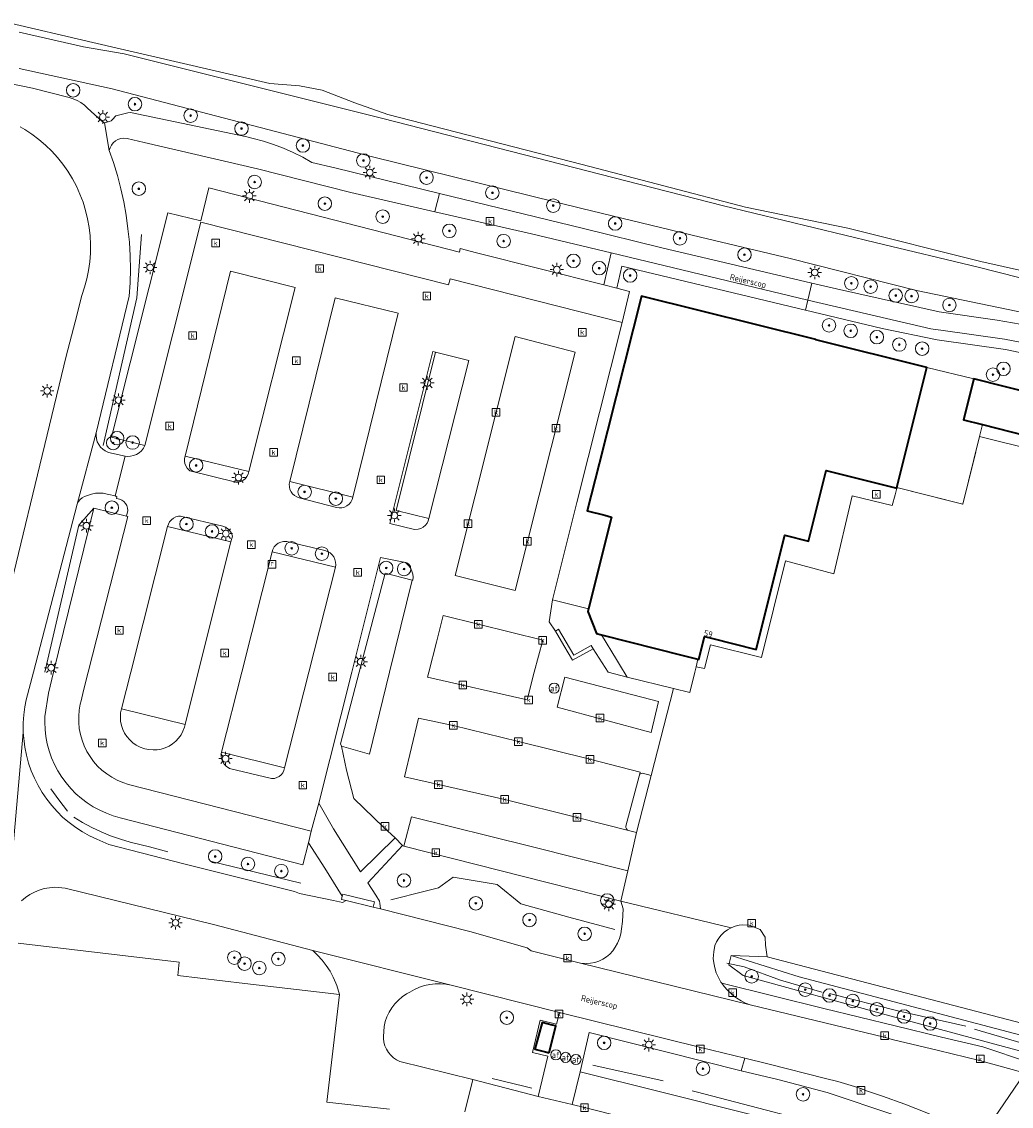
# Model space of a CAD drawing. Header units: metres. Extents: x 125158 to 132124, y 450612 to 454469.
# Tile 150 of 173: x 130249 to 130395, y 453736 to 453896. Entities that reach past the tile are written whole.
import ezdxf
from ezdxf.enums import TextEntityAlignment as Align

# ---------------------------------------------------------------- set-up
doc = ezdxf.new("R2010")
doc.units = ezdxf.units.M
doc.linetypes.add('IE-TERREINAFSCHEIDING', pattern=[10, 8, -2])
doc.layers.get('0').update_dxf_attribs({"color": 8})
for name, color, linetype, lineweight in [('B-XX-GR-BOOM-S', 8, 'Continuous', 25), ('B-XX-GR-HAAG-G', 8, 'GR-HAAG1', 13), ('B-XX-IE-TERREINAFSCHEIDING-G', 8, 'IE-TERREINAFSCHEIDING', 18), ('B-XX-KL-ET_LS_OV_LICHTMAST-S', 8, 'Continuous', 25), ('B-XX-OG-BEBOUWING-GV', 8, 'Continuous', 35), ('B-XX-OG-BEBOUWING-T18', 8, 'Continuous', 18), ('B-XX-OG-TERREIN_CULTUURSCHEIDING-GV', 8, 'Continuous', 18), ('B-XX-OG-TOPOGRAFIE-T18', 8, 'Continuous', 18), ('B-XX-OG-WATER-GV', 8, 'Continuous', 18), ('B-XX-OG-WATER_SLOOT-GV', 8, 'Continuous', 18), ('B-XX-OG-WEG-GV', 8, 'Continuous', 18), ('B-XX-RI-GWA_KOLK-S', 8, 'Continuous', 25), ('B-XX-RI-GWA_RIOOLPUT-S', 8, 'Continuous', 25), ('B-XX-VW-AFSLUITPAAL-S', 8, 'Continuous', 25)]:
    doc.layers.add(name, color=color, linetype=linetype, lineweight=lineweight)
doc.styles.add('NLCS-ISO', font='NLCS-ISO.ttf')
doc.styles.add('NLCS-ISO-M-T18', font='NLCS-ISO.ttf', dxfattribs={"height": 1.8})
doc.linetypes.add('GR-HAAG1', pattern='A,6,[176,NLCS.SHX,S=0.125,R=0,X=0,Y=0],-2', length=8)

# ---------------------------------------------------------------- blocks, each defined once
blk = doc.blocks.new('SRI-KOLK-SO')
at = {"color": 0, "linetype": 'ByBlock', "lineweight": 18}
blk.add_lwpolyline([(-1.125, -1.125), (1.125, -1.125), (1.125, 1.125), (-1.125, 1.125)], close=True, dxfattribs=at)
at = {"color": 0, "linetype": 'ByBlock', "lineweight": 18, "style": 'NLCS-ISO'}
blk.add_text('k', height=1.5, dxfattribs=at).set_placement((0, 0), align=Align.MIDDLE_CENTER)
blk = doc.blocks.new('SRI-PUT_INSPECTIEPUT_RIOOLPUT-SO')
at = {"color": 0, "linetype": 'ByBlock', "lineweight": 18}
blk.add_lwpolyline([(-1.12, -1.12), (1.12, -1.12), (1.12, 1.12), (-1.12, 1.12)], close=True, dxfattribs=at)
at = {"color": 0, "linetype": 'ByBlock', "lineweight": 18, "style": 'NLCS-ISO'}
blk.add_text('r', height=1.5, dxfattribs=at).set_placement((0, 0.28), align=Align.MIDDLE_CENTER)
blk = doc.blocks.new('SKL-ET_OV_LICHTMAST-SO')
at = {"color": 0, "linetype": 'ByBlock', "lineweight": 18}
for points in [[(-1.25, 0), (-2, 0)], [(-1.41, 1.41), (-0.88, 0.88)], [(0, 2), (0, 1.25)], [(0.88, 0.88), (1.41, 1.41)], [(2, 0), (1.25, 0)], [(-1.41, -1.41), (-0.88, -0.88)], [(0, -1.25), (0, -2)], [(0.88, -0.88), (1.41, -1.41)]]:
    blk.add_lwpolyline(points, dxfattribs=at)
blk.add_circle((0, 0), 1, dxfattribs=at)
blk = doc.blocks.new('SVW-AFSLUITPAAL-SO')
at = {"lineweight": 18}
blk.add_circle((0, 0), 1.5, dxfattribs=at)
at = {"lineweight": 18, "style": 'NLCS-ISO'}
blk.add_text('af', height=1.8, dxfattribs=at).set_placement((0, 0), align=Align.MIDDLE_CENTER)
blk = doc.blocks.new('SGR-BOOM_01-SO')
at = {"linetype": 'ByBlock', "lineweight": 18}
h = blk.add_hatch(color=0, dxfattribs=at)
h.dxf.hatch_style = 1
edge = h.paths.add_edge_path()
edge.add_arc((0, 0), 0.25, 0, 360)
at = {"color": 0, "linetype": 'ByBlock', "lineweight": 18}
for radius in [2, 0.25]:
    blk.add_circle((0, 0), radius, dxfattribs=at)

msp = doc.modelspace()

# ---------------------------------------------------------------- linework, layer by layer
at = {"layer": 'B-XX-GR-HAAG-G'}
for points in [[(130261.16, 453833.52), (130266.14, 453855.39), (130266.82, 453864.75)], [(130259.78, 453824.28), (130257.58, 453821.74), (130252.55, 453800)], [(130255.87, 453779.48), (130254.6, 453781.13), (130253.45, 453782.76)], [(130256.83, 453778.59), (130258.13, 453777.79), (130259.48, 453777.06), (130260.86, 453776.4), (130262.27, 453775.81), (130263.71, 453775.3), (130265.18, 453774.86), (130268.02, 453774.17)], [(130268.02, 453774.17), (130270.71, 453773.46)], [(130277, 453772.05), (130290.42, 453768.82)], [(130303.73, 453766.36), (130308.81, 453767.64), (130310.75, 453768.13), (130312.94, 453769.7), (130319.46, 453768.62), (130322.93, 453765.77), (130330.05, 453763.81), (130336.84, 453761.96)], [(130353.42, 453757), (130355.98, 453756.44), (130361.37, 453754.49), (130367.45, 453752.72)], [(130368.59, 453752.49), (130378.71, 453749.93), (130388.79, 453747.67)], [(130390.04, 453747.25), (130399.96, 453744.33)], [(130333.61, 453741.89), (130344.01, 453739.59)], [(130385.09, 453726.7), (130376.92, 453730.47), (130374.97, 453731.16), (130372.51, 453731.78), (130349.08, 453737.89), (130348.31, 453738.1)]]:
    msp.add_lwpolyline(points, dxfattribs=at)
at = {"layer": 'B-XX-IE-TERREINAFSCHEIDING-G'}
for points in [[(130248.74, 453894.65), (130258.26, 453892.47)], [(130383, 453845.08), (130389.93, 453843.4)], [(130390.8, 453834.87), (130391.23, 453836.62)], [(130378.58, 453827.34), (130388.31, 453824.85), (130390.8, 453834.87)], [(130318.71, 453739.93), (130323.39, 453738.78), (130324.56, 453738.49)]]:
    msp.add_lwpolyline(points, dxfattribs=at)
at = {"layer": 'B-XX-OG-BEBOUWING-GV'}
for points in [[(130332.95, 453809.4), (130332.84, 453808.97), (130334.13, 453805.73), (130334.86, 453805.55), (130346.98, 453802.49), (130349.13, 453801.95), (130349.26, 453801.91), (130350.12, 453805.3), (130351.13, 453805.05), (130357.76, 453803.39), (130361.99, 453820.29), (130365.48, 453819.4), (130368.12, 453829.83), (130378.55, 453827.22), (130378.58, 453827.34), (130383, 453845.08), (130366.6, 453849.17), (130366.6, 453849.2), (130340.78, 453855.6), (130334.53, 453830.8), (130332.78, 453823.86), (130335.37, 453823.21), (130336.37, 453822.95)], [(130398.93, 453840.29), (130399.13, 453841.09), (130389.93, 453843.41), (130389.93, 453843.4), (130388.4, 453837.34), (130391.23, 453836.62), (130397.6, 453835.01)], [(130327.15, 453743.71), (130328.1, 453747.7), (130328.1, 453747.7), (130327.6, 453747.82), (130326.08, 453748.2), (130325.04, 453744.27), (130326.58, 453743.86)]]:
    msp.add_lwpolyline(points, close=True, dxfattribs=at)
at = {"layer": 'B-XX-OG-TERREIN_CULTUURSCHEIDING-GV'}
for points in [[(130244.36, 453800), (130255.71, 453846.75), (130257.02, 453851.83), (130258.02, 453855.73), (130258.43, 453856.94), (130258.76, 453858.17), (130259.02, 453859.42), (130259.19, 453860.69), (130259.29, 453861.96), (130259.3, 453863.24), (130259.24, 453864.52), (130259.1, 453865.78), (130258.87, 453867.04), (130258.57, 453868.28), (130258.19, 453869.5), (130257.74, 453870.7), (130257.21, 453871.86), (130256.61, 453872.99), (130255.94, 453874.08), (130255.21, 453875.12), (130254.41, 453876.12), (130253.55, 453877.06), (130252.63, 453877.95), (130251.66, 453878.78), (130250.64, 453879.55), (130249.57, 453880.25), (130248.89, 453880.64)], [(130411.34, 453844.21), (130394.62, 453847.71), (130384.54, 453849.15), (130376.38, 453850.86), (130365.04, 453853.57), (130337.9, 453860.06), (130337.15, 453856.79), (130339.04, 453856.31), (130337.92, 453851.7), (130331.25, 453825.09), (130327.62, 453810.72), (130332.95, 453809.4), (130336.37, 453822.95), (130335.37, 453823.21), (130332.78, 453823.86), (130334.53, 453830.8), (130340.78, 453855.6), (130366.6, 453849.2), (130366.6, 453849.17), (130383, 453845.08), (130389.93, 453843.4), (130389.93, 453843.41), (130399.13, 453841.09)], [(130248.59, 453759.94), (130272.43, 453757.15), (130272.19, 453755.16), (130282.13, 453754), (130296.11, 453752.37), (130295.73, 453753.67), (130295.6, 453754.03), (130295.19, 453754.94), (130294.72, 453755.82), (130294.17, 453756.66), (130293.56, 453757.45), (130292.89, 453758.19), (130292.16, 453758.87), (130277.51, 453762.69), (130255.54, 453768.09), (130254, 453768.21), (130253.22, 453768.15), (130252.46, 453768.01), (130251.71, 453767.8), (130250.99, 453767.51), (130250.31, 453767.14), (130249.66, 453766.71), (130249.07, 453766.21)], [(130399.25, 453743.31), (130394.35, 453744.65), (130376.97, 453749.35), (130355.85, 453755.14), (130353.72, 453756.76), (130353.9, 453757.52), (130354.04, 453758.14), (130359.39, 453757.94), (130359.14, 453759.65), (130359.07, 453760.84), (130358.33, 453761.96), (130356.72, 453762.63), (130355.72, 453762.67), (130355.24, 453762.61), (130355.22, 453762.61), (130354.63, 453762.46), (130354.06, 453762.23), (130353.52, 453761.94), (130353.04, 453761.57), (130352.6, 453761.15), (130352.22, 453760.67), (130351.9, 453760.14), (130351.66, 453759.58), (130351.48, 453758.64), (130351.4, 453757.67), (130351.47, 453757.03), (130351.63, 453756.28), (130351.86, 453755.55), (130352.17, 453754.85), (130352.55, 453754.18), (130352.66, 453754.02), (130367.75, 453750.29), (130378.33, 453747.71), (130385.19, 453746.06), (130391.27, 453744.6), (130392.77, 453744.11), (130396.56, 453742.86)], [(130303.5, 453735.39), (130294.23, 453736.45), (130296.11, 453752.37), (130282.13, 453754), (130272.19, 453755.16), (130272.43, 453757.15), (130248.59, 453759.94)]]:
    msp.add_lwpolyline(points, dxfattribs=at)
for points in [[(130262.05, 453877.16), (130262.68, 453875.36), (130263.27, 453873.44), (130263.78, 453871.5), (130264.21, 453869.55), (130264.57, 453867.58), (130264.84, 453865.59), (130265.04, 453863.6), (130265.15, 453861.6), (130265.19, 453859.6), (130265.15, 453857.6), (130265.02, 453855.6), (130260.12, 453835.43), (130260.11, 453835.02), (130260.17, 453834.55), (130260.3, 453834.1), (130260.51, 453833.67), (130260.79, 453833.29), (130261.13, 453832.97), (130261.48, 453832.73), (130261.95, 453832.5), (130264.43, 453831.96), (130264.76, 453831.93), (130265.22, 453831.95), (130265.67, 453832.04), (130266.1, 453832.22), (130266.49, 453832.46), (130266.83, 453832.77), (130267.12, 453833.14), (130267.34, 453833.54), (130262.38, 453834.79), (130270.71, 453867.95), (130275.6, 453866.77), (130276.81, 453871.63), (130313.85, 453862.1), (130313.99, 453862.65), (130316.41, 453862.04), (130335.23, 453857.29), (130336.3, 453862.04), (130324.53, 453864.81), (130310.2, 453868.1), (130297.78, 453870.95), (130283.97, 453874.44), (130267.25, 453878.32), (130264.7, 453878.95), (130264.18, 453878.98), (130263.76, 453878.92), (130263.35, 453878.78), (130262.98, 453878.57), (130262.65, 453878.29), (130262.38, 453877.95), (130262.18, 453877.57)], [(130310.33, 453847.36), (130309.92, 453847.43), (130303.59, 453822.01), (130307.2, 453821.1), (130307.77, 453821.16), (130308.16, 453821.28), (130308.51, 453821.47), (130308.82, 453821.73), (130309.07, 453822.04), (130309.25, 453822.4), (130309.34, 453822.72), (130304.51, 453823.92)], [(130383, 453845.08), (130378.58, 453827.34), (130388.31, 453824.85), (130390.8, 453834.87), (130391.23, 453836.62), (130388.4, 453837.34), (130389.93, 453843.4)], [(130400.7, 453839.96), (130398.93, 453840.29), (130397.6, 453835.01), (130391.23, 453836.62), (130390.8, 453834.87), (130398.9, 453832.83)], [(130273.32, 453831.97), (130273.22, 453831.61), (130273.19, 453831.24), (130273.24, 453830.87), (130273.37, 453830.52), (130273.57, 453830.2), (130274, 453829.77), (130280.79, 453828.09), (130281.18, 453828.12), (130281.55, 453828.22), (130281.9, 453828.4), (130282.2, 453828.65), (130282.44, 453828.95), (130282.62, 453829.29), (130282.72, 453829.67)], [(130349.13, 453801.95), (130348.86, 453800.83), (130350.09, 453800.56), (130351, 453804.06), (130358.55, 453802.2), (130362.09, 453816.48), (130369.24, 453814.58), (130371.97, 453826.1), (130377.89, 453824.68), (130378.29, 453826.22), (130378.55, 453827.22), (130368.12, 453829.83), (130365.48, 453819.4), (130361.99, 453820.29), (130357.76, 453803.39), (130351.13, 453805.05), (130350.12, 453805.3), (130349.26, 453801.91)], [(130288.77, 453828.21), (130288.7, 453827.82), (130288.71, 453827.43), (130288.79, 453827.05), (130288.95, 453826.7), (130289.18, 453826.38), (130289.47, 453826.12), (130289.8, 453825.92), (130290.17, 453825.79), (130295.7, 453824.35), (130296.09, 453824.3), (130296.49, 453824.33), (130296.87, 453824.44), (130297.23, 453824.62), (130297.54, 453824.87), (130297.79, 453825.18), (130297.98, 453825.53), (130298.09, 453825.89)], [(130249.35, 453791.09), (130249.58, 453788.91), (130249.82, 453787.73), (130250.13, 453786.58), (130250.52, 453785.44), (130250.99, 453784.33), (130251.53, 453783.26), (130252.14, 453782.22), (130252.82, 453781.23), (130253.56, 453780.28), (130254.36, 453779.39), (130255.22, 453778.55), (130256.14, 453777.77), (130257.1, 453777.05), (130258.11, 453776.4), (130259.16, 453775.82), (130260.25, 453775.3), (130261.99, 453774.54), (130266.81, 453773.29), (130273.29, 453771.62), (130289.46, 453767.6), (130290.2, 453767.3), (130295.24, 453766.27), (130296.59, 453765.98), (130297.12, 453766.24), (130296.43, 453766.4), (130296.52, 453766.87), (130293.95, 453771.04), (130291.56, 453774.79), (130290.71, 453771.54), (130263.7, 453778.5), (130262.66, 453778.79), (130261.64, 453779.16), (130260.66, 453779.59), (130259.71, 453780.11), (130258.8, 453780.69), (130257.94, 453781.33), (130257.12, 453782.04), (130256.37, 453782.81), (130255.67, 453783.63), (130255.03, 453784.5), (130254.46, 453785.41), (130253.96, 453786.37), (130253.53, 453787.36), (130253.17, 453788.38), (130252.9, 453789.42), (130252.7, 453790.48), (130252.57, 453791.55), (130252.53, 453792.63), (130252.56, 453793.45), (130253.07, 453796.9), (130253.83, 453800), (130259.78, 453824.28), (130264.62, 453823.09), (130264.83, 453823.91), (130264.79, 453824.29), (130264.67, 453824.64), (130264.49, 453824.97), (130264.23, 453825.24), (130263.93, 453825.46), (130263.58, 453825.61), (130263.37, 453825.66), (130263.15, 453825.71), (130263.21, 453825.92), (130262.93, 453826.1), (130261.99, 453826.27), (130261.76, 453826.34), (130261.19, 453826.47), (130260.61, 453826.51), (130260.04, 453826.47), (130259.46, 453826.36), (130258.83, 453826.13), (130258.41, 453826), (130258.06, 453825.81), (130257.76, 453825.55), (130257.51, 453825.24), (130257.34, 453824.88), (130250.85, 453800), (130249.79, 453795.92), (130249.58, 453794.9), (130249.42, 453793.7), (130249.34, 453792.51)], [(130270.69, 453821.54), (130280.06, 453819.28), (130280.28, 453820.14), (130280.23, 453820.3), (130280.08, 453820.66), (130279.86, 453820.98), (130279.58, 453821.25), (130279.24, 453821.46), (130278.88, 453821.59), (130272.63, 453823.1), (130272.29, 453823.08), (130271.91, 453822.98), (130271.56, 453822.8), (130271.25, 453822.56), (130271, 453822.26), (130270.81, 453821.91)], [(130286.14, 453817.8), (130295.52, 453815.54), (130295.56, 453815.87), (130295.54, 453816.28), (130295.44, 453816.68), (130295.27, 453817.05), (130295.02, 453817.38), (130294.72, 453817.66), (130294.37, 453817.87), (130293.97, 453818.02), (130288.34, 453819.35), (130287.82, 453819.33), (130287.43, 453819.24), (130287.06, 453819.07), (130286.74, 453818.83), (130286.47, 453818.53), (130286.27, 453818.18)], [(130293.05, 453780.65), (130295.23, 453776.87), (130299.25, 453770.5), (130304.37, 453775.53), (130302.68, 453777.03), (130298.22, 453781.32), (130297.17, 453785.53), (130296.44, 453789.09), (130296.29, 453789.42), (130299.04, 453800), (130302.86, 453814.66), (130306.87, 453813.62), (130306.96, 453813.6), (130307, 453814.05), (130306.96, 453814.51), (130306.84, 453814.95), (130306.65, 453815.37), (130306.39, 453815.74), (130305.89, 453816.24), (130302.2, 453816.98), (130297.93, 453800)], [(130327.62, 453810.72), (130327.14, 453807.46), (130328.07, 453806.1), (130328.54, 453806.38), (130330.78, 453802.53), (130333.35, 453803.96), (130333.65, 453803.49), (130335.84, 453800), (130338.68, 453799.29), (130338.24, 453800), (130337.97, 453800.43), (130337.09, 453801.9), (130334.86, 453805.55), (130334.13, 453805.73), (130332.84, 453808.97), (130332.95, 453809.4)], [(130334.86, 453805.55), (130337.09, 453801.9), (130337.97, 453800.43), (130338.24, 453800), (130338.68, 453799.29), (130345.51, 453797.6), (130347.94, 453797), (130348.66, 453800), (130348.86, 453800.83), (130349.13, 453801.95), (130346.98, 453802.49)], [(130263.87, 453794.61), (130263.75, 453794), (130263.71, 453793.38), (130263.75, 453792.76), (130263.87, 453792.15), (130264.07, 453791.56), (130264.34, 453791), (130264.68, 453790.48), (130265.09, 453790.01), (130265.55, 453789.59), (130266.06, 453789.23), (130266.62, 453788.95), (130267.2, 453788.74), (130267.32, 453788.7), (130267.93, 453788.57), (130268.54, 453788.52), (130269.15, 453788.54), (130269.76, 453788.65), (130270.35, 453788.84), (130270.91, 453789.09), (130271.43, 453789.42), (130271.9, 453789.82), (130272.32, 453790.27), (130272.68, 453790.77), (130272.96, 453791.31), (130273.18, 453791.89), (130273.28, 453792.26)], [(130278.69, 453788.21), (130278.64, 453787.92), (130278.63, 453787.52), (130278.71, 453787.12), (130278.85, 453786.75), (130279.07, 453786.41), (130279.36, 453786.12), (130279.84, 453785.79), (130286.05, 453784.28), (130286.5, 453784.31), (130286.87, 453784.42), (130287.21, 453784.6), (130287.5, 453784.85), (130287.73, 453785.15), (130287.9, 453785.49), (130287.99, 453785.87)], [(130340.07, 453776.32), (130342.21, 453784.72), (130340.93, 453785.07), (130340.72, 453785.04), (130340.57, 453784.94), (130340.49, 453784.8), (130340.45, 453784.64), (130338.47, 453777.23), (130338.47, 453777.05), (130338.55, 453776.86), (130338.69, 453776.71), (130338.87, 453776.62)], [(130302.2, 453765.04), (130315.41, 453761.66), (130323.88, 453759.25), (130324.47, 453758.83), (130329.79, 453757.49), (130331.75, 453756.98), (130332.62, 453756.93), (130333.26, 453756.98), (130333.89, 453757.1), (130334.5, 453757.3), (130335.08, 453757.58), (130335.62, 453757.92), (130336.11, 453758.33), (130336.55, 453758.8), (130336.92, 453759.33), (130337.26, 453759.96), (130337.53, 453760.61), (130337.72, 453761.3), (130337.84, 453762.05), (130337.99, 453763.15), (130338.09, 453765.01), (130337.72, 453766.15), (130305.62, 453774.29), (130305.42, 453774.39), (130300.29, 453768.88), (130301.51, 453767.03), (130302.03, 453766.14), (130302.08, 453765.87)], [(130297.12, 453766.24), (130301.11, 453765.27), (130301.3, 453766.07), (130296.6, 453767.19), (130296.52, 453766.87), (130296.43, 453766.4)], [(130399.25, 453743.31), (130400.64, 453745.34), (130364.12, 453754.99), (130354.04, 453758.14), (130353.9, 453757.52), (130353.72, 453756.76), (130355.85, 453755.14), (130376.97, 453749.35), (130394.35, 453744.65)], [(130401.71, 453746.89), (130359.39, 453757.94), (130354.04, 453758.14), (130364.12, 453754.99), (130400.64, 453745.34)], [(130325.53, 453737.28), (130326.96, 453743.22), (130324.65, 453743.78), (130325.8, 453748.55), (130328.23, 453747.97), (130328.66, 453749.71), (130312.66, 453753.74), (130311.87, 453753.89), (130311.07, 453753.95), (130310.27, 453753.94), (130309.48, 453753.85), (130308.7, 453753.67), (130307.94, 453753.42), (130307.21, 453753.1), (130306.51, 453752.71), (130306.03, 453752.44), (130305.41, 453752.02), (130304.83, 453751.53), (130304.31, 453750.98), (130303.85, 453750.38), (130303.46, 453749.74), (130303.13, 453749.06), (130302.88, 453748.35), (130302.71, 453747.61), (130302.62, 453746.16), (130302.63, 453745.84), (130302.69, 453745.29), (130302.84, 453744.76), (130303.06, 453744.26), (130303.35, 453743.79), (130303.7, 453743.37), (130304.11, 453743.01), (130304.57, 453742.71), (130305.07, 453742.47), (130315.83, 453739.8)], [(130333.07, 453746.71), (130331.73, 453740.94), (130343.41, 453738.03), (130370.33, 453731.25), (130372.61, 453730.68), (130374.25, 453730.27), (130375.34, 453729.99), (130376.22, 453729.79), (130377.2, 453729.24), (130378.05, 453728.68), (130384.16, 453724.79), (130384.21, 453724.86), (130384.26, 453724.94), (130384.41, 453724.85), (130385.74, 453727.09), (130386.88, 453729.03), (130387.54, 453730.14), (130383.71, 453731.94), (130378.27, 453734.5), (130368.26, 453737.88), (130360.96, 453739.78), (130355.52, 453741.09)], [(130387.54, 453730.14), (130388.63, 453731.97), (130388.73, 453732.16), (130386.9, 453733.1), (130383, 453734.84), (130379.72, 453736.12), (130376.42, 453737.33), (130373.94, 453738.18), (130373.36, 453738.41), (130372.28, 453738.74), (130369.84, 453739.47), (130367.99, 453739.95), (130359.47, 453742.1), (130356.09, 453742.93), (130355.52, 453741.09), (130360.96, 453739.78), (130368.26, 453737.88), (130378.27, 453734.5), (130383.71, 453731.94)]]:
    msp.add_lwpolyline(points, close=True, dxfattribs=at)
at = {"layer": 'B-XX-OG-WATER-GV'}
for points in [[(130399.7, 453857.61), (130390.57, 453859.89), (130375.35, 453863.54), (130352.92, 453868.98), (130338.48, 453872.66), (130302.51, 453881.9), (130264.26, 453891.44), (130258.26, 453892.47), (130248.74, 453894.65)], [(130248.74, 453889.28), (130262.48, 453886.29), (130300.98, 453876.2), (130316.8, 453872.35), (130331.95, 453868.59), (130349.52, 453864.32), (130362.76, 453861.2), (130381.47, 453856.46), (130401.68, 453852.29)]]:
    msp.add_lwpolyline(points, dxfattribs=at)
at = {"layer": 'B-XX-OG-WATER_SLOOT-GV'}
for points in [[(130407.94, 453856.95), (130390.97, 453860.72), (130371.33, 453865.69), (130356.16, 453868.79), (130332.01, 453875.11), (130303.28, 453882.48), (130298.38, 453884.23), (130293.55, 453886.08), (130290.19, 453886.7), (130285.84, 453887.04), (130259.64, 453893.14), (130246.58, 453896.2)], [(130248.74, 453894.65), (130258.26, 453892.47), (130264.26, 453891.44), (130302.51, 453881.9), (130338.48, 453872.66), (130352.92, 453868.98), (130375.35, 453863.54), (130390.57, 453859.89), (130399.7, 453857.61)], [(130401.68, 453852.29), (130381.47, 453856.46), (130362.76, 453861.2), (130349.52, 453864.32), (130331.95, 453868.59), (130316.8, 453872.35), (130300.98, 453876.2), (130262.48, 453886.29), (130248.74, 453889.28)], [(130241.28, 453888.29), (130250.72, 453886.38), (130255.93, 453885.03), (130256.13, 453884.99), (130256.74, 453884.82), (130257.33, 453884.57), (130257.88, 453884.24), (130258.39, 453883.85), (130258.84, 453883.4), (130260.9, 453881.55), (130261.12, 453881.38), (130261.38, 453881.27), (130261.91, 453881.41), (130262.1, 453881.44), (130262.35, 453881.55), (130262.56, 453881.72), (130263.06, 453882.29), (130264.83, 453882.75), (130265.2, 453882.76), (130282.42, 453879.16), (130283.37, 453878.94), (130284.89, 453878.54), (130286.38, 453878.06), (130287.85, 453877.5), (130289.28, 453876.87), (130290.68, 453876.16), (130292.05, 453875.39), (130295.42, 453874.58), (130310.9, 453870.8), (130332.19, 453865.61), (130343.78, 453862.74), (130366, 453857.56), (130369.66, 453856.7), (130384.8, 453853.28), (130393.39, 453852.09), (130396.81, 453851.48)]]:
    msp.add_lwpolyline(points, dxfattribs=at)
at = {"layer": 'B-XX-OG-WEG-GV'}
for points in [[(130246.76, 453761.96), (130249.35, 453791.09), (130249.34, 453792.51), (130249.42, 453793.7), (130249.58, 453794.9), (130249.79, 453795.92), (130250.85, 453800), (130257.34, 453824.88), (130260.12, 453835.43), (130265.02, 453855.6), (130265.15, 453857.6), (130265.19, 453859.6), (130265.15, 453861.6), (130265.04, 453863.6), (130264.84, 453865.59), (130264.57, 453867.58), (130264.21, 453869.55), (130263.78, 453871.5), (130263.27, 453873.44), (130262.68, 453875.36), (130262.05, 453877.16), (130261.38, 453881.27), (130261.12, 453881.38), (130260.9, 453881.55), (130258.84, 453883.4), (130258.39, 453883.85), (130257.88, 453884.24), (130257.33, 453884.57), (130256.74, 453884.82), (130256.13, 453884.99), (130255.93, 453885.03), (130250.72, 453886.38), (130241.28, 453888.29)], [(130248.89, 453880.64), (130249.57, 453880.25), (130250.64, 453879.55), (130251.66, 453878.78), (130252.63, 453877.95), (130253.55, 453877.06), (130254.41, 453876.12), (130255.21, 453875.12), (130255.94, 453874.08), (130256.61, 453872.99), (130257.21, 453871.86), (130257.74, 453870.7), (130258.19, 453869.5), (130258.57, 453868.28), (130258.87, 453867.04), (130259.1, 453865.78), (130259.24, 453864.52), (130259.3, 453863.24), (130259.29, 453861.96), (130259.19, 453860.69), (130259.02, 453859.42), (130258.76, 453858.17), (130258.43, 453856.94), (130258.02, 453855.73), (130257.02, 453851.83), (130255.71, 453846.75), (130244.36, 453800)], [(130396.81, 453851.48), (130393.39, 453852.09), (130384.8, 453853.28), (130369.66, 453856.7), (130366, 453857.56), (130365.4, 453855.05), (130369, 453854.19), (130383.61, 453850.81), (130385.43, 453850.53), (130394.5, 453849.27), (130397.85, 453848.6)], [(130398.9, 453832.83), (130390.8, 453834.87), (130388.31, 453824.85), (130378.58, 453827.34), (130378.55, 453827.22), (130378.29, 453826.22), (130377.89, 453824.68), (130371.97, 453826.1), (130369.24, 453814.58), (130362.09, 453816.48), (130358.55, 453802.2), (130351, 453804.06), (130350.09, 453800.56), (130348.86, 453800.83), (130348.66, 453800), (130347.94, 453797), (130345.51, 453797.6), (130342.21, 453784.72), (130340.07, 453776.32), (130338.76, 453770.64), (130337.72, 453766.15), (130354.06, 453762.23), (130354.63, 453762.46), (130355.22, 453762.61), (130355.24, 453762.61), (130355.72, 453762.67), (130356.72, 453762.63), (130358.33, 453761.96), (130359.07, 453760.84), (130359.14, 453759.65), (130359.39, 453757.94), (130401.71, 453746.89)], [(130397.05, 453740.85), (130390.81, 453742.6), (130384.71, 453744.07), (130377.85, 453745.72), (130376.71, 453746.03), (130367.89, 453748.16), (130356.87, 453750.84), (130331.75, 453756.98), (130329.79, 453757.49), (130324.47, 453758.83), (130323.88, 453759.25), (130315.41, 453761.66), (130302.2, 453765.04), (130301.11, 453765.27), (130297.12, 453766.24), (130296.59, 453765.98), (130295.24, 453766.27), (130290.2, 453767.3), (130289.46, 453767.6), (130273.29, 453771.62), (130266.81, 453773.29), (130261.99, 453774.54), (130260.25, 453775.3), (130259.16, 453775.82), (130258.11, 453776.4), (130257.1, 453777.05), (130256.14, 453777.77), (130255.22, 453778.55), (130254.36, 453779.39), (130253.56, 453780.28), (130252.82, 453781.23), (130252.14, 453782.22), (130251.53, 453783.26), (130250.99, 453784.33), (130250.52, 453785.44), (130250.13, 453786.58), (130249.82, 453787.73), (130249.58, 453788.91), (130249.35, 453791.09), (130246.76, 453761.96)], [(130249.07, 453766.21), (130249.66, 453766.71), (130250.31, 453767.14), (130250.99, 453767.51), (130251.71, 453767.8), (130252.46, 453768.01), (130253.22, 453768.15), (130254, 453768.21), (130255.54, 453768.09), (130277.51, 453762.69), (130292.16, 453758.87), (130312.66, 453753.74), (130328.66, 453749.71), (130349.56, 453744.54), (130356.09, 453742.93), (130359.47, 453742.1), (130367.99, 453739.95), (130369.84, 453739.47), (130372.28, 453738.74), (130373.36, 453738.41), (130373.94, 453738.18), (130376.42, 453737.33), (130379.72, 453736.12), (130383, 453734.84)], [(130314.67, 453735.01), (130315.83, 453739.8), (130305.07, 453742.47), (130304.57, 453742.71), (130304.11, 453743.01), (130303.7, 453743.37), (130303.35, 453743.79), (130303.06, 453744.26), (130302.84, 453744.76), (130302.69, 453745.29), (130302.63, 453745.84), (130302.62, 453746.16), (130302.71, 453747.61), (130302.88, 453748.35), (130303.13, 453749.06), (130303.46, 453749.74), (130303.85, 453750.38), (130304.31, 453750.98), (130304.83, 453751.53), (130305.41, 453752.02), (130306.03, 453752.44), (130306.51, 453752.71), (130307.21, 453753.1), (130307.94, 453753.42), (130308.7, 453753.67), (130309.48, 453753.85), (130310.27, 453753.94), (130311.07, 453753.95), (130311.87, 453753.89), (130312.66, 453753.74), (130292.16, 453758.87), (130292.89, 453758.19), (130293.56, 453757.45), (130294.17, 453756.66), (130294.72, 453755.82), (130295.19, 453754.94), (130295.6, 453754.03), (130295.73, 453753.67), (130296.11, 453752.37), (130294.23, 453736.45), (130303.5, 453735.39)], [(130332.36, 453735.62), (130330.54, 453736.07), (130325.53, 453737.28), (130315.83, 453739.8), (130314.67, 453735.01)], [(130406.76, 453737.58), (130404.05, 453738.44), (130403.49, 453738.62), (130397.74, 453740.49), (130397.4, 453740.59), (130397.34, 453740.51), (130396.6, 453739.42), (130390.87, 453731.04), (130390.49, 453731.24), (130390.29, 453731.35), (130389.51, 453731.76), (130388.73, 453732.16)], [(130390.87, 453731.04), (130396.6, 453739.42)]]:
    msp.add_lwpolyline(points, dxfattribs=at)
for points in [[(130261.38, 453881.27), (130262.05, 453877.16), (130262.18, 453877.57), (130262.38, 453877.95), (130262.65, 453878.29), (130262.98, 453878.57), (130263.35, 453878.78), (130263.76, 453878.92), (130264.18, 453878.98), (130264.7, 453878.95), (130267.25, 453878.32), (130283.97, 453874.44), (130297.78, 453870.95), (130310.2, 453868.1), (130310.21, 453868.13), (130310.9, 453870.8), (130310.9, 453870.8), (130295.42, 453874.58), (130292.05, 453875.39), (130290.68, 453876.16), (130289.28, 453876.87), (130287.85, 453877.5), (130286.38, 453878.06), (130284.89, 453878.54), (130283.37, 453878.94), (130282.42, 453879.16), (130265.2, 453882.76), (130264.83, 453882.75), (130263.06, 453882.29), (130262.56, 453881.72), (130262.35, 453881.55), (130262.1, 453881.44), (130261.91, 453881.41)], [(130335.23, 453857.29), (130316.41, 453862.04), (130313.99, 453862.65), (130313.85, 453862.1), (130276.81, 453871.63), (130275.6, 453866.77), (130270.71, 453867.95), (130262.38, 453834.79), (130267.34, 453833.54), (130275.62, 453866.58), (130312.27, 453857.31), (130312.51, 453858.16), (130337.92, 453851.7), (130339.04, 453856.31), (130337.15, 453856.79)], [(130310.9, 453870.8), (130310.9, 453870.8), (130310.21, 453868.13), (130310.2, 453868.1), (130324.53, 453864.81), (130336.3, 453862.04), (130365.4, 453855.05), (130366, 453857.56), (130343.78, 453862.74), (130332.19, 453865.61)], [(130306.96, 453813.6), (130306.87, 453813.62), (130303.52, 453800), (130300.54, 453787.89), (130296.44, 453789.09), (130297.17, 453785.53), (130298.22, 453781.32), (130302.68, 453777.03), (130304.37, 453775.53), (130305.42, 453774.39), (130305.62, 453774.29), (130306.78, 453778.62), (130324.27, 453774.31), (130338.76, 453770.64), (130340.07, 453776.32), (130338.87, 453776.62), (130331.26, 453778.55), (130320.56, 453781.21), (130310.76, 453783.4), (130305.74, 453784.54), (130307.8, 453793.24), (130312.95, 453792.15), (130322.58, 453789.75), (130333.16, 453787.14), (130340.62, 453785.23), (130340.49, 453784.8), (130340.57, 453784.94), (130340.72, 453785.04), (130340.93, 453785.07), (130342.21, 453784.72), (130345.51, 453797.6), (130338.68, 453799.29), (130335.84, 453800), (130333.65, 453803.49), (130330.58, 453801.79), (130329.31, 453803.96), (130328.07, 453806.1), (130327.14, 453807.46), (130327.62, 453810.72), (130331.25, 453825.09), (130337.92, 453851.7), (130312.51, 453858.16), (130312.27, 453857.31), (130275.62, 453866.58), (130267.34, 453833.54), (130267.12, 453833.14), (130266.83, 453832.77), (130266.49, 453832.46), (130266.1, 453832.22), (130265.67, 453832.04), (130265.22, 453831.95), (130264.76, 453831.93), (130264.43, 453831.96), (130262.93, 453826.1), (130263.21, 453825.92), (130263.15, 453825.71), (130263.37, 453825.66), (130263.58, 453825.61), (130263.93, 453825.46), (130264.23, 453825.24), (130264.49, 453824.97), (130264.67, 453824.64), (130264.79, 453824.29), (130264.83, 453823.91), (130264.62, 453823.09), (130264.84, 453823.05), (130258.94, 453800), (130258.24, 453797.29), (130257.9, 453795.78), (130257.78, 453795.27), (130257.62, 453794.39), (130257.55, 453793.49), (130257.56, 453792.59), (130257.64, 453791.7), (130257.81, 453790.82), (130258.05, 453789.96), (130258.37, 453789.12), (130258.76, 453788.31), (130259.22, 453787.54), (130259.75, 453786.82), (130260.35, 453786.14), (130260.99, 453785.52), (130261.7, 453784.97), (130262.45, 453784.47), (130263.24, 453784.04), (130264.06, 453783.69), (130264.91, 453783.41), (130291.92, 453776.51), (130293.05, 453780.65), (130297.93, 453800), (130302.2, 453816.98), (130305.89, 453816.24), (130306.39, 453815.74), (130306.65, 453815.37), (130306.84, 453814.95), (130306.96, 453814.51), (130307, 453814.05)], [(130336.3, 453862.04), (130335.23, 453857.29), (130337.15, 453856.79), (130337.9, 453860.06), (130365.04, 453853.57), (130365.39, 453855.03), (130365.4, 453855.05)], [(130273.24, 453830.87), (130273.19, 453831.24), (130273.22, 453831.61), (130273.32, 453831.97), (130280, 453859.32), (130289.58, 453856.89), (130282.72, 453829.67), (130282.62, 453829.29), (130282.44, 453828.95), (130282.2, 453828.65), (130281.9, 453828.4), (130281.55, 453828.22), (130281.18, 453828.12), (130280.79, 453828.09), (130274, 453829.77), (130273.57, 453830.2), (130273.37, 453830.52)], [(130273.32, 453831.97), (130282.72, 453829.67), (130289.58, 453856.89), (130280, 453859.32)], [(130288.71, 453827.43), (130288.7, 453827.82), (130288.77, 453828.21), (130295.46, 453855.38), (130304.79, 453853.09), (130298.09, 453825.89), (130297.98, 453825.53), (130297.79, 453825.18), (130297.54, 453824.87), (130297.23, 453824.62), (130296.87, 453824.44), (130296.49, 453824.33), (130296.09, 453824.3), (130295.7, 453824.35), (130290.17, 453825.79), (130289.8, 453825.92), (130289.47, 453826.12), (130289.18, 453826.38), (130288.95, 453826.7), (130288.79, 453827.05)], [(130288.77, 453828.21), (130298.09, 453825.89), (130304.79, 453853.09), (130295.46, 453855.38)], [(130365.4, 453855.05), (130365.39, 453855.03), (130365.04, 453853.57), (130376.38, 453850.86), (130384.54, 453849.15), (130394.62, 453847.71), (130411.34, 453844.21), (130454.53, 453833.71), (130468.22, 453830.02), (130470.32, 453829.38), (130471.15, 453830.58), (130468.79, 453831.33), (130454.5, 453835.28), (130452.67, 453835.83), (130435.1, 453840.38), (130415.18, 453844.92), (130397.85, 453848.6), (130394.5, 453849.27), (130385.43, 453850.53), (130383.61, 453850.81), (130369, 453854.19)], [(130322.09, 453812.08), (130313.23, 453814.29), (130322.1, 453849.64), (130330.96, 453847.33)], [(130322.09, 453812.08), (130330.96, 453847.33), (130322.1, 453849.64), (130313.23, 453814.29)], [(130310.33, 453847.36), (130315.25, 453846.08), (130309.34, 453822.72), (130309.25, 453822.4), (130309.07, 453822.04), (130308.82, 453821.73), (130308.51, 453821.47), (130308.16, 453821.28), (130307.77, 453821.16), (130307.2, 453821.1), (130303.59, 453822.01), (130309.92, 453847.43)], [(130310.33, 453847.36), (130304.51, 453823.92), (130309.34, 453822.72), (130315.25, 453846.08)], [(130260.12, 453835.43), (130257.34, 453824.88), (130257.51, 453825.24), (130257.76, 453825.55), (130258.06, 453825.81), (130258.41, 453826), (130258.83, 453826.13), (130259.46, 453826.36), (130260.04, 453826.47), (130260.61, 453826.51), (130261.19, 453826.47), (130261.76, 453826.34), (130261.99, 453826.27), (130262.93, 453826.1), (130264.43, 453831.96), (130261.95, 453832.5), (130261.48, 453832.73), (130261.13, 453832.97), (130260.79, 453833.29), (130260.51, 453833.67), (130260.3, 453834.1), (130260.17, 453834.55), (130260.11, 453835.02)], [(130264.62, 453823.09), (130259.78, 453824.28), (130253.83, 453800), (130253.07, 453796.9), (130252.56, 453793.45), (130252.53, 453792.63), (130252.57, 453791.55), (130252.7, 453790.48), (130252.9, 453789.42), (130253.17, 453788.38), (130253.53, 453787.36), (130253.96, 453786.37), (130254.46, 453785.41), (130255.03, 453784.5), (130255.67, 453783.63), (130256.37, 453782.81), (130257.12, 453782.04), (130257.94, 453781.33), (130258.8, 453780.69), (130259.71, 453780.11), (130260.66, 453779.59), (130261.64, 453779.16), (130262.66, 453778.79), (130263.7, 453778.5), (130290.71, 453771.54), (130291.56, 453774.79), (130291.92, 453776.51), (130264.91, 453783.41), (130264.06, 453783.69), (130263.24, 453784.04), (130262.45, 453784.47), (130261.7, 453784.97), (130260.99, 453785.52), (130260.35, 453786.14), (130259.75, 453786.82), (130259.22, 453787.54), (130258.76, 453788.31), (130258.37, 453789.12), (130258.05, 453789.96), (130257.81, 453790.82), (130257.64, 453791.7), (130257.56, 453792.59), (130257.55, 453793.49), (130257.62, 453794.39), (130257.78, 453795.27), (130257.9, 453795.78), (130258.24, 453797.29), (130258.94, 453800), (130264.84, 453823.05)], [(130263.75, 453792.76), (130263.71, 453793.38), (130263.75, 453794), (130263.87, 453794.61), (130265.24, 453800), (130270.69, 453821.54), (130270.81, 453821.91), (130271, 453822.26), (130271.25, 453822.56), (130271.56, 453822.8), (130271.91, 453822.98), (130272.29, 453823.08), (130272.63, 453823.1), (130278.88, 453821.59), (130279.24, 453821.46), (130279.58, 453821.25), (130279.86, 453820.98), (130280.08, 453820.66), (130280.23, 453820.3), (130280.28, 453820.14), (130280.06, 453819.28), (130275.22, 453800), (130273.28, 453792.26), (130273.18, 453791.89), (130272.96, 453791.31), (130272.68, 453790.77), (130272.32, 453790.27), (130271.9, 453789.82), (130271.43, 453789.42), (130270.91, 453789.09), (130270.35, 453788.84), (130269.76, 453788.65), (130269.15, 453788.54), (130268.54, 453788.52), (130267.93, 453788.57), (130267.32, 453788.7), (130267.2, 453788.74), (130266.62, 453788.95), (130266.06, 453789.23), (130265.55, 453789.59), (130265.09, 453790.01), (130264.68, 453790.48), (130264.34, 453791), (130264.07, 453791.56), (130263.87, 453792.15)], [(130263.87, 453794.61), (130273.28, 453792.26), (130275.22, 453800), (130280.06, 453819.28), (130270.69, 453821.54), (130265.24, 453800)], [(130278.71, 453787.12), (130278.63, 453787.52), (130278.64, 453787.92), (130278.69, 453788.21), (130281.66, 453800), (130286.14, 453817.8), (130286.27, 453818.18), (130286.47, 453818.53), (130286.74, 453818.83), (130287.06, 453819.07), (130287.43, 453819.24), (130287.82, 453819.33), (130288.34, 453819.35), (130293.97, 453818.02), (130294.37, 453817.87), (130294.72, 453817.66), (130295.02, 453817.38), (130295.27, 453817.05), (130295.44, 453816.68), (130295.54, 453816.28), (130295.56, 453815.87), (130295.52, 453815.54), (130291.58, 453800), (130287.99, 453785.87), (130287.9, 453785.49), (130287.73, 453785.15), (130287.5, 453784.85), (130287.21, 453784.6), (130286.87, 453784.42), (130286.5, 453784.31), (130286.05, 453784.28), (130279.84, 453785.79), (130279.36, 453786.12), (130279.07, 453786.41), (130278.85, 453786.75)], [(130278.69, 453788.21), (130287.99, 453785.87), (130291.58, 453800), (130295.52, 453815.54), (130286.14, 453817.8), (130281.66, 453800)], [(130306.87, 453813.62), (130302.86, 453814.66), (130299.04, 453800), (130296.29, 453789.42), (130296.44, 453789.09), (130300.54, 453787.89), (130303.52, 453800)], [(130310.45, 453804.46), (130309.33, 453800), (130309.15, 453799.28), (130323.9, 453795.95), (130324.92, 453800), (130326.18, 453804.74), (130316.63, 453807.1), (130311.44, 453808.38)], [(130309.33, 453800), (130310.45, 453804.46), (130311.44, 453808.38), (130316.63, 453807.1), (130326.18, 453804.74), (130324.92, 453800), (130323.9, 453795.95), (130309.15, 453799.28)], [(130328.07, 453806.1), (130329.31, 453803.96), (130330.58, 453801.79), (130333.65, 453803.49), (130333.35, 453803.96), (130330.78, 453802.53), (130328.54, 453806.38)], [(130342.24, 453791.11), (130328.3, 453794.85), (130329.46, 453799.29), (130343.31, 453795.7)], [(130328.3, 453794.85), (130342.24, 453791.11), (130343.31, 453795.7), (130329.46, 453799.29)], [(130338.87, 453776.62), (130338.69, 453776.71), (130338.55, 453776.86), (130338.47, 453777.05), (130338.47, 453777.23), (130340.45, 453784.64), (130340.49, 453784.8), (130340.62, 453785.23), (130333.16, 453787.14), (130322.58, 453789.75), (130312.95, 453792.15), (130307.8, 453793.24), (130305.74, 453784.54), (130310.76, 453783.4), (130320.56, 453781.21), (130331.26, 453778.55)], [(130296.52, 453766.87), (130296.6, 453767.19), (130301.3, 453766.07), (130301.11, 453765.27), (130302.2, 453765.04), (130302.08, 453765.87), (130302.03, 453766.14), (130301.51, 453767.03), (130300.29, 453768.88), (130305.42, 453774.39), (130304.37, 453775.53), (130299.25, 453770.5), (130295.23, 453776.87), (130293.05, 453780.65), (130291.92, 453776.51), (130291.56, 453774.79), (130293.95, 453771.04)], [(130305.62, 453774.29), (130337.72, 453766.15), (130338.76, 453770.64), (130324.27, 453774.31), (130306.78, 453778.62)], [(130331.75, 453756.98), (130356.87, 453750.84), (130356.18, 453751.09), (130355.51, 453751.41), (130354.87, 453751.81), (130354.45, 453752.13), (130354.11, 453752.44), (130353.5, 453752.99), (130353, 453753.55), (130352.66, 453754.02), (130352.55, 453754.18), (130352.17, 453754.85), (130351.86, 453755.55), (130351.63, 453756.28), (130351.47, 453757.03), (130351.4, 453757.67), (130351.48, 453758.64), (130351.66, 453759.58), (130351.9, 453760.14), (130352.22, 453760.67), (130352.6, 453761.15), (130353.04, 453761.57), (130353.52, 453761.94), (130354.06, 453762.23), (130337.72, 453766.15), (130338.09, 453765.01), (130337.99, 453763.15), (130337.84, 453762.05), (130337.72, 453761.3), (130337.53, 453760.61), (130337.26, 453759.96), (130336.92, 453759.33), (130336.55, 453758.8), (130336.11, 453758.33), (130335.62, 453757.92), (130335.08, 453757.58), (130334.5, 453757.3), (130333.89, 453757.1), (130333.26, 453756.98), (130332.62, 453756.93)], [(130352.66, 453754.02), (130353, 453753.55), (130353.5, 453752.99), (130354.11, 453752.44), (130354.45, 453752.13), (130354.87, 453751.81), (130355.51, 453751.41), (130356.18, 453751.09), (130356.87, 453750.84), (130367.89, 453748.16), (130376.71, 453746.03), (130377.85, 453745.72), (130384.71, 453744.07), (130390.81, 453742.6), (130397.05, 453740.85), (130397.48, 453740.71), (130397.55, 453740.81), (130398.52, 453742.23), (130396.56, 453742.86), (130392.77, 453744.11), (130391.27, 453744.6), (130385.19, 453746.06), (130378.33, 453747.71), (130367.75, 453750.29)], [(130330.54, 453736.07), (130331.73, 453740.94), (130333.07, 453746.71), (130355.52, 453741.09), (130356.09, 453742.93), (130349.56, 453744.54), (130328.66, 453749.71), (130328.23, 453747.97), (130325.8, 453748.55), (130324.65, 453743.78), (130326.96, 453743.22), (130325.53, 453737.28)], [(130327.15, 453743.71), (130326.58, 453743.86), (130325.04, 453744.27), (130326.08, 453748.2), (130327.6, 453747.82), (130328.1, 453747.7), (130328.1, 453747.7)], [(130331.73, 453740.94), (130330.54, 453736.07), (130332.36, 453735.62), (130355.05, 453729.94), (130370.25, 453726.1), (130374.08, 453725.15), (130381.43, 453720.37), (130382.34, 453721.84), (130384.15, 453724.78), (130384.16, 453724.79), (130378.05, 453728.68), (130377.2, 453729.24), (130376.22, 453729.79), (130375.34, 453729.99), (130374.25, 453730.27), (130372.61, 453730.68), (130370.33, 453731.25), (130343.41, 453738.03)]]:
    msp.add_lwpolyline(points, close=True, dxfattribs=at)

# ---------------------------------------------------------------- block references
at = {"layer": 'B-XX-GR-BOOM-S', "xscale": 0.5, "yscale": 0.5, "zscale": 0.5}
for p in [(130256.73, 453886.06), (130265.87, 453884.01), (130274.1, 453882.32), (130281.63, 453880.4), (130290.71, 453877.89), (130299.66, 453875.67), (130309, 453873.14), (130266.44, 453871.5), (130283.57, 453872.49), (130318.74, 453870.91), (130293.96, 453869.3), (130327.74, 453869.01), (130302.52, 453867.38), (130312.38, 453865.27), (130336.9, 453866.37), (130320.4, 453863.76), (130346.48, 453864.18), (130330.73, 453860.84), (130356.02, 453861.75), (130334.53, 453859.75), (130339.11, 453858.68), (130371.83, 453857.52), (130374.68, 453857.03), (130378.4, 453855.71), (130380.74, 453855.63), (130386.34, 453854.31), (130368.53, 453851.3), (130371.74, 453850.5), (130375.61, 453849.55), (130378.92, 453848.46), (130382.3, 453847.86), (130394.33, 453844.88), (130392.78, 453844.01), (130263.24, 453834.61), (130262.64, 453833.91), (130265.53, 453833.97), (130274.92, 453830.59), (130290.96, 453826.67), (130295.58, 453825.68), (130262.45, 453824.34), (130273.49, 453821.92), (130277.27, 453820.82), (130289.05, 453818.33), (130293.52, 453817.54), (130303.03, 453815.43), (130305.68, 453815.27), (130277.74, 453772.77), (130282.58, 453771.65), (130287.52, 453770.6), (130305.66, 453769.21), (130316.29, 453765.84), (130335.73, 453766.25), (130324.23, 453763.38), (130332.38, 453761.33), (130280.57, 453757.81), (130287.08, 453757.62), (130282.08, 453756.92), (130284.26, 453756.27), (130357.09, 453755.03), (130365.02, 453753.07), (130368.6, 453752.21), (130372.04, 453751.38), (130375.6, 453750.17), (130320.87, 453748.93), (130379.62, 453749.1), (130383.48, 453748.06), (130335.27, 453745.2), (130349.88, 453741.38), (130364.69, 453737.6)]:
    msp.add_blockref('SGR-BOOM_01-SO', p, dxfattribs=at)
at = {"layer": 'B-XX-KL-ET_LS_OV_LICHTMAST-S', "xscale": 0.5, "yscale": 0.5, "zscale": 0.5}
for p in [(130261.11, 453882.11), (130300.61, 453873.91), (130282.79, 453870.43), (130307.78, 453864.11), (130268.11, 453859.85), (130328.27, 453859.54), (130366.42, 453859.12), (130309.11, 453842.79), (130252.88, 453841.61), (130263.44, 453840.24), (130281.18, 453828.79), (130304.24, 453823.2), (130258.69, 453821.67), (130279.31, 453820.5), (130299.27, 453801.56), (130253.49, 453800.67), (130279.27, 453787.23), (130335.97, 453765.7), (130271.86, 453762.95), (130314.98, 453751.64), (130341.87, 453744.93)]:
    msp.add_blockref('SKL-ET_OV_LICHTMAST-SO', p, dxfattribs=at)
at = {"layer": 'B-XX-RI-GWA_KOLK-S', "xscale": 0.5, "yscale": 0.5, "zscale": 0.5}
for p in [(130318.4, 453866.7), (130277.8, 453863.46), (130293.2, 453859.71), (130309.04, 453855.63), (130274.41, 453849.8), (130332.03, 453850.28), (130289.74, 453846.07), (130305.59, 453842.11), (130319.29, 453838.45), (130271.01, 453836.4), (130328.13, 453836.1), (130286.37, 453832.52), (130302.24, 453828.46), (130375.52, 453826.31), (130267.59, 453822.43), (130315.15, 453821.96), (130323.92, 453819.37), (130283.08, 453818.89), (130298.83, 453814.77), (130263.54, 453806.21), (130316.64, 453807.1), (130326.18, 453804.74), (130279.13, 453802.84), (130295.12, 453799.29), (130314.37, 453798.1), (130324.1, 453795.91), (130312.95, 453792.15), (130334.67, 453793.22), (130261.03, 453789.56), (130322.58, 453789.75), (130333.16, 453787.14), (130290.7, 453783.31), (130310.76, 453783.4), (130320.56, 453781.21), (130331.26, 453778.55), (130302.85, 453777.22), (130310.37, 453773.34), (130357.08, 453762.9), (130329.85, 453757.73), (130354.27, 453752.62), (130328.6, 453749.47), (130376.77, 453746.27), (130349.5, 453744.3), (130390.89, 453742.84), (130373.27, 453738.18), (130332.36, 453735.62)]:
    msp.add_blockref('SRI-KOLK-SO', p, dxfattribs=at)
at = {"layer": 'B-XX-RI-GWA_RIOOLPUT-S', "xscale": 0.5, "yscale": 0.5, "zscale": 0.5}
msp.add_blockref('SRI-PUT_INSPECTIEPUT_RIOOLPUT-SO', (130286.14, 453815.95), dxfattribs=at)
at = {"layer": 'B-XX-VW-AFSLUITPAAL-S', "xscale": 0.5, "yscale": 0.5, "zscale": 0.5}
for p in [(130327.87, 453797.65), (130328.11, 453743.42), (130329.57, 453743.06), (130331.1, 453742.74)]:
    msp.add_blockref('SVW-AFSLUITPAAL-SO', p, dxfattribs=at)

# ---------------------------------------------------------------- texts
at = {"layer": 'B-XX-OG-BEBOUWING-T18', "style": 'NLCS-ISO-M-T18'}
msp.add_text('59', height=0.9, rotation=346, dxfattribs=at).set_placement((130350.67, 453805.68), align=Align.MIDDLE_CENTER)
at = {"layer": 'B-XX-OG-TOPOGRAFIE-T18', "style": 'NLCS-ISO-M-T18'}
for p in [(130356.56, 453857.87), (130334.55, 453751.24)]:
    msp.add_text('Reijerscop', height=0.9, rotation=347, dxfattribs=at).set_placement(p, align=Align.MIDDLE_CENTER)

doc.saveas('drawing.dxf')
